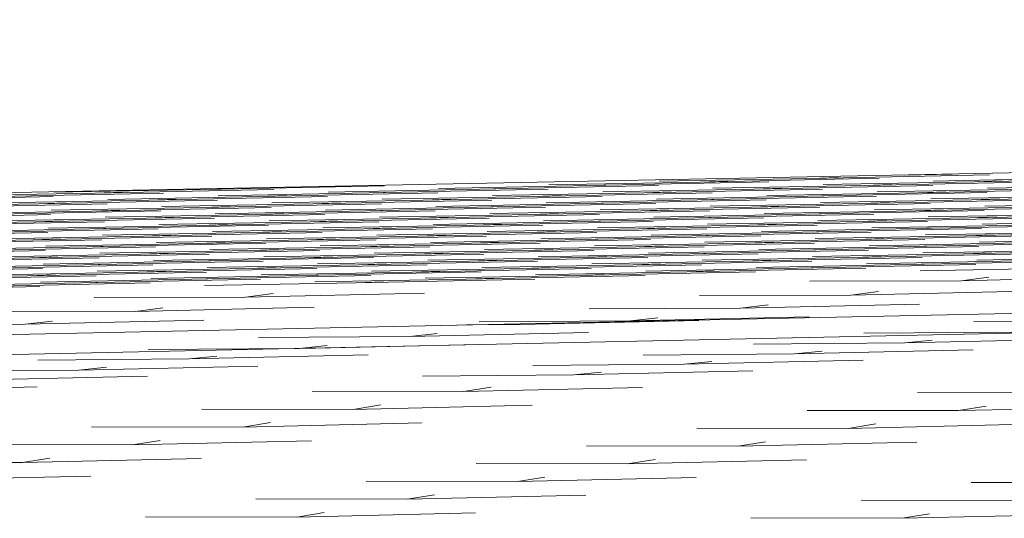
# Model space of a CAD drawing. Header units: millimetres. Extents: x -76432 to -27350, y -300 to 6935.
# Tile 61 of 75: x -31283 to -30840, y 18 to 242. Entities that reach past the tile are written whole.
import ezdxf

# ---------------------------------------------------------------- set-up
doc = ezdxf.new("R2010")
doc.units = ezdxf.units.MM
doc.header["$MEASUREMENT"] = 0
doc.layers.add('Nouveau_Terrain _ Original.Terrain', color=7, linetype='Continuous')

# ---------------------------------------------------------------- blocks, each defined once
blk = doc.blocks.new('Élément de coupe_31')
at = {"layer": 'Nouveau_Terrain _ Original.Terrain', "color": 7, "linetype": 'Continuous', "lineweight": 15}
for p, q in [((-27349.9, 242.02), (-33618.28, 118.16)), ((-27349.9, 183.09), (-33618.28, 51.45)), ((-33618.28, 41.72), (-27349.9, 175.38))]:
    blk.add_line(p, q, dxfattribs=at)
at = {"layer": 'Nouveau_Terrain _ Original.Terrain', "color": 114, "linetype": 'Continuous', "lineweight": 15, "true_color": 0x00ad56}
for p, q in [((-30976.79, 169.02), (-31044.82, 167.78)), ((-30976.79, 169.02), (-31044.82, 167.78)), ((-31026.37, 167.39), (-30945.95, 169.04)), ((-31026.37, 167.39), (-30945.95, 169.04)), ((-30927.2, 170.66), (-30995.23, 169.42)), ((-30927.2, 170.66), (-30995.23, 169.42)), ((-30976.79, 169.02), (-30896.36, 170.68)), ((-30976.79, 169.02), (-30896.36, 170.68)), ((-30976.79, 169.02), (-30964.39, 169.43)), ((-30976.79, 169.02), (-30964.39, 169.43)), ((-30927.2, 170.66), (-30846.77, 172.31)), ((-30927.2, 170.66), (-30846.77, 172.31)), ((-30927.2, 170.66), (-30914.8, 171.07)), ((-30927.2, 170.66), (-30914.8, 171.07)), ((-30853.42, 169.08), (-30921.45, 167.83)), ((-30853.42, 169.08), (-30921.45, 167.83)), ((-30903.01, 167.44), (-30822.58, 169.09)), ((-30903.01, 167.44), (-30822.58, 169.09)), ((-30877.61, 172.3), (-30884.74, 172.17)), ((-30877.61, 172.3), (-30884.74, 172.17)), ((-30877.61, 172.3), (-30863.57, 172.59)), ((-30877.61, 172.3), (-30863.57, 172.59)), ((-30877.61, 172.3), (-30876.8, 172.33)), ((-30877.61, 172.3), (-30876.8, 172.33)), ((-30803.84, 170.71), (-30871.87, 169.47)), ((-30803.84, 170.71), (-30871.87, 169.47)), ((-30853.42, 169.08), (-30773, 170.73)), ((-30853.42, 169.08), (-30773, 170.73)), ((-30853.42, 169.08), (-30841.03, 169.49)), ((-30853.42, 169.08), (-30841.03, 169.49)), ((-31248.9, 164.06), (-31316.93, 162.82)), ((-31248.9, 164.06), (-31316.93, 162.82)), ((-31298.49, 162.42), (-31218.06, 164.07)), ((-31298.49, 162.42), (-31218.06, 164.07)), ((-31199.32, 165.7), (-31267.35, 164.46)), ((-31199.32, 165.7), (-31267.35, 164.46)), ((-31248.9, 164.06), (-31168.48, 165.71)), ((-31248.9, 164.06), (-31168.48, 165.71)), ((-31248.9, 164.06), (-31236.51, 164.47)), ((-31248.9, 164.06), (-31236.51, 164.47)), ((-31199.32, 165.7), (-31118.89, 167.35)), ((-31199.32, 165.7), (-31118.89, 167.35)), ((-31199.32, 165.7), (-31186.92, 166.11)), ((-31199.32, 165.7), (-31186.92, 166.11)), ((-31125.54, 164.11), (-31193.57, 162.87)), ((-31125.54, 164.11), (-31193.57, 162.87)), ((-31175.13, 162.47), (-31094.7, 164.12)), ((-31175.13, 162.47), (-31094.7, 164.12)), ((-31075.96, 165.75), (-31143.99, 164.51)), ((-31075.96, 165.75), (-31143.99, 164.51)), ((-31125.54, 164.11), (-31045.12, 165.76)), ((-31125.54, 164.11), (-31045.12, 165.76)), ((-31125.54, 164.11), (-31113.15, 164.52)), ((-31125.54, 164.11), (-31113.15, 164.52)), ((-31026.37, 167.39), (-31094.4, 166.15)), ((-31026.37, 167.39), (-31094.4, 166.15)), ((-31075.96, 165.75), (-30995.53, 167.4)), ((-31075.96, 165.75), (-30995.53, 167.4)), ((-31075.96, 165.75), (-31063.56, 166.16)), ((-31075.96, 165.75), (-31063.56, 166.16)), ((-31002.18, 164.16), (-31070.21, 162.92)), ((-31002.18, 164.16), (-31070.21, 162.92)), ((-31051.77, 162.52), (-30971.34, 164.18)), ((-31051.77, 162.52), (-30971.34, 164.18)), ((-31026.37, 167.39), (-31013.97, 167.8)), ((-31026.37, 167.39), (-31013.97, 167.8)), ((-30952.6, 165.8), (-31020.62, 164.56)), ((-30952.6, 165.8), (-31020.62, 164.56)), ((-31002.18, 164.16), (-30921.75, 165.81)), ((-31002.18, 164.16), (-30921.75, 165.81)), ((-31002.18, 164.16), (-30989.78, 164.57)), ((-31002.18, 164.16), (-30989.78, 164.57)), ((-30903.01, 167.44), (-30971.04, 166.2)), ((-30903.01, 167.44), (-30971.04, 166.2)), ((-30952.6, 165.8), (-30872.17, 167.45)), ((-30952.6, 165.8), (-30872.17, 167.45)), ((-30952.6, 165.8), (-30940.2, 166.21)), ((-30952.6, 165.8), (-30940.2, 166.21)), ((-30878.82, 164.21), (-30946.85, 162.97)), ((-30878.82, 164.21), (-30946.85, 162.97)), ((-30928.4, 162.58), (-30847.98, 164.23)), ((-30928.4, 162.58), (-30847.98, 164.23)), ((-30903.01, 167.44), (-30890.61, 167.85)), ((-30903.01, 167.44), (-30890.61, 167.85)), ((-30829.23, 165.85), (-30897.26, 164.61)), ((-30829.23, 165.85), (-30897.26, 164.61)), ((-30878.82, 164.21), (-30798.39, 165.87)), ((-30878.82, 164.21), (-30798.39, 165.87)), ((-30878.82, 164.21), (-30866.42, 164.62)), ((-30878.82, 164.21), (-30866.42, 164.62)), ((-30779.65, 167.49), (-30847.68, 166.25)), ((-30779.65, 167.49), (-30847.68, 166.25)), ((-31348.07, 160.78), (-31267.65, 162.43)), ((-31348.07, 160.78), (-31267.65, 162.43)), ((-31224.71, 160.83), (-31292.74, 159.59)), ((-31224.71, 160.83), (-31292.74, 159.59)), ((-31274.3, 159.2), (-31193.87, 160.85)), ((-31274.3, 159.2), (-31193.87, 160.85)), ((-31274.3, 159.2), (-31261.9, 159.61)), ((-31274.3, 159.2), (-31261.9, 159.61)), ((-31175.13, 162.47), (-31243.16, 161.23)), ((-31175.13, 162.47), (-31243.16, 161.23)), ((-31224.71, 160.83), (-31144.29, 162.49)), ((-31224.71, 160.83), (-31144.29, 162.49)), ((-31224.71, 160.83), (-31212.32, 161.24)), ((-31224.71, 160.83), (-31212.32, 161.24)), ((-31175.13, 162.47), (-31162.73, 162.88)), ((-31175.13, 162.47), (-31162.73, 162.88)), ((-31101.35, 160.89), (-31169.38, 159.65)), ((-31101.35, 160.89), (-31169.38, 159.65)), ((-31150.94, 159.25), (-31070.51, 160.9)), ((-31150.94, 159.25), (-31070.51, 160.9)), ((-31150.94, 159.25), (-31138.54, 159.66)), ((-31150.94, 159.25), (-31138.54, 159.66)), ((-31051.77, 162.52), (-31119.8, 161.28)), ((-31051.77, 162.52), (-31119.8, 161.28)), ((-31101.35, 160.89), (-31020.93, 162.54)), ((-31101.35, 160.89), (-31020.93, 162.54)), ((-31101.35, 160.89), (-31088.96, 161.3)), ((-31101.35, 160.89), (-31088.96, 161.3)), ((-31051.77, 162.52), (-31039.37, 162.93)), ((-31051.77, 162.52), (-31039.37, 162.93)), ((-30977.99, 160.94), (-31046.02, 159.7)), ((-30977.99, 160.94), (-31046.02, 159.7)), ((-31027.58, 159.3), (-30947.15, 160.95)), ((-31027.58, 159.3), (-30947.15, 160.95)), ((-31027.58, 159.3), (-31015.18, 159.71)), ((-31027.58, 159.3), (-31015.18, 159.71)), ((-30928.4, 162.58), (-30996.43, 161.34)), ((-30928.4, 162.58), (-30996.43, 161.34)), ((-30977.99, 160.94), (-30897.56, 162.59)), ((-30977.99, 160.94), (-30897.56, 162.59)), ((-30977.99, 160.94), (-30965.59, 161.35)), ((-30977.99, 160.94), (-30965.59, 161.35)), ((-30953.8, 157.71), (-30873.37, 159.37)), ((-30953.8, 157.71), (-30873.37, 159.37)), ((-30928.4, 162.58), (-30916.01, 162.99)), ((-30928.4, 162.58), (-30916.01, 162.99)), ((-30854.63, 160.99), (-30922.66, 159.75)), ((-30854.63, 160.99), (-30922.66, 159.75)), ((-30904.21, 159.35), (-30823.79, 161)), ((-30904.21, 159.35), (-30823.79, 161)), ((-30904.21, 159.35), (-30891.82, 159.76)), ((-30904.21, 159.35), (-30891.82, 159.76)), ((-30805.04, 162.63), (-30873.07, 161.39)), ((-30805.04, 162.63), (-30873.07, 161.39)), ((-30854.63, 160.99), (-30774.2, 162.64)), ((-30854.63, 160.99), (-30774.2, 162.64)), ((-30854.63, 160.99), (-30842.23, 161.4)), ((-30854.63, 160.99), (-30842.23, 161.4)), ((-30780.85, 159.4), (-30848.88, 158.16)), ((-30780.85, 159.4), (-30848.88, 158.16)), ((-31274.3, 159.2), (-31342.33, 157.96)), ((-31274.3, 159.2), (-31342.33, 157.96)), ((-31323.88, 157.56), (-31243.46, 159.21)), ((-31323.88, 157.56), (-31243.46, 159.21)), ((-31250.11, 155.97), (-31318.14, 154.73)), ((-31250.11, 155.97), (-31318.14, 154.73)), ((-31299.69, 154.34), (-31219.27, 155.99)), ((-31299.69, 154.34), (-31219.27, 155.99)), ((-31200.52, 157.61), (-31268.55, 156.37)), ((-31200.52, 157.61), (-31268.55, 156.37)), ((-31250.11, 155.97), (-31169.68, 157.62)), ((-31250.11, 155.97), (-31169.68, 157.62)), ((-31250.11, 155.97), (-31237.71, 156.38)), ((-31250.11, 155.97), (-31237.71, 156.38)), ((-31150.94, 159.25), (-31218.97, 158.01)), ((-31150.94, 159.25), (-31218.97, 158.01)), ((-31200.52, 157.61), (-31120.1, 159.26)), ((-31200.52, 157.61), (-31120.1, 159.26)), ((-31200.52, 157.61), (-31188.13, 158.02)), ((-31200.52, 157.61), (-31188.13, 158.02)), ((-31126.75, 156.03), (-31194.78, 154.78)), ((-31126.75, 156.03), (-31194.78, 154.78)), ((-31176.33, 154.39), (-31095.91, 156.04)), ((-31176.33, 154.39), (-31095.91, 156.04)), ((-31077.16, 157.66), (-31145.19, 156.42)), ((-31077.16, 157.66), (-31145.19, 156.42)), ((-31126.75, 156.03), (-31046.32, 157.68)), ((-31126.75, 156.03), (-31046.32, 157.68)), ((-31126.75, 156.03), (-31114.35, 156.43)), ((-31126.75, 156.03), (-31114.35, 156.43)), ((-31027.58, 159.3), (-31095.61, 158.06)), ((-31027.58, 159.3), (-31095.61, 158.06)), ((-31077.16, 157.66), (-30996.74, 159.31)), ((-31077.16, 157.66), (-30996.74, 159.31)), ((-31077.16, 157.66), (-31064.76, 158.07)), ((-31077.16, 157.66), (-31064.76, 158.07)), ((-31003.38, 156.08), (-31071.41, 154.84)), ((-31003.38, 156.08), (-31071.41, 154.84)), ((-31052.97, 154.44), (-30972.54, 156.09)), ((-31052.97, 154.44), (-30972.54, 156.09)), ((-30953.8, 157.71), (-31021.83, 156.47)), ((-30953.8, 157.71), (-31021.83, 156.47)), ((-31003.38, 156.08), (-30922.96, 157.73)), ((-31003.38, 156.08), (-30922.96, 157.73)), ((-31003.38, 156.08), (-30990.99, 156.49)), ((-31003.38, 156.08), (-30990.99, 156.49)), ((-30904.21, 159.35), (-30972.24, 158.11)), ((-30904.21, 159.35), (-30972.24, 158.11)), ((-30953.8, 157.71), (-30941.4, 158.12)), ((-30953.8, 157.71), (-30941.4, 158.12)), ((-30880.02, 156.13), (-30948.05, 154.89)), ((-30880.02, 156.13), (-30948.05, 154.89)), ((-30929.61, 154.49), (-30849.18, 156.14)), ((-30929.61, 154.49), (-30849.18, 156.14)), ((-30830.44, 157.77), (-30898.47, 156.53)), ((-30830.44, 157.77), (-30898.47, 156.53)), ((-30880.02, 156.13), (-30799.6, 157.78)), ((-30880.02, 156.13), (-30799.6, 157.78)), ((-30880.02, 156.13), (-30867.63, 156.54)), ((-30880.02, 156.13), (-30867.63, 156.54)), ((-31349.28, 152.7), (-31268.85, 154.35)), ((-31349.28, 152.7), (-31268.85, 154.35)), ((-31275.5, 151.11), (-31343.53, 149.87)), ((-31275.5, 151.11), (-31343.53, 149.87)), ((-31325.09, 149.47), (-31244.66, 151.12)), ((-31325.09, 149.47), (-31244.66, 151.12)), ((-31225.92, 152.75), (-31293.95, 151.51)), ((-31225.92, 152.75), (-31293.95, 151.51)), ((-31275.5, 151.11), (-31195.08, 152.76)), ((-31275.5, 151.11), (-31195.08, 152.76)), ((-31275.5, 151.11), (-31263.11, 151.52)), ((-31275.5, 151.11), (-31263.11, 151.52)), ((-31176.33, 154.39), (-31244.36, 153.15)), ((-31176.33, 154.39), (-31244.36, 153.15)), ((-31225.92, 152.75), (-31145.49, 154.4)), ((-31225.92, 152.75), (-31145.49, 154.4)), ((-31225.92, 152.75), (-31213.52, 153.16)), ((-31225.92, 152.75), (-31213.52, 153.16)), ((-31152.14, 151.16), (-31220.17, 149.92)), ((-31152.14, 151.16), (-31220.17, 149.92)), ((-31201.73, 149.53), (-31121.3, 151.18)), ((-31201.73, 149.53), (-31121.3, 151.18)), ((-31176.33, 154.39), (-31163.94, 154.8)), ((-31176.33, 154.39), (-31163.94, 154.8)), ((-31102.56, 152.8), (-31170.59, 151.56)), ((-31102.56, 152.8), (-31170.59, 151.56)), ((-31152.14, 151.16), (-31071.72, 152.81)), ((-31152.14, 151.16), (-31071.72, 152.81)), ((-31152.14, 151.16), (-31139.74, 151.57)), ((-31152.14, 151.16), (-31139.74, 151.57)), ((-31052.97, 154.44), (-31121, 153.2)), ((-31052.97, 154.44), (-31121, 153.2)), ((-31102.56, 152.8), (-31022.13, 154.45)), ((-31102.56, 152.8), (-31022.13, 154.45)), ((-31102.56, 152.8), (-31090.16, 153.21)), ((-31102.56, 152.8), (-31090.16, 153.21)), ((-31028.78, 151.22), (-31096.81, 149.97)), ((-31028.78, 151.22), (-31096.81, 149.97)), ((-31078.37, 149.58), (-30997.94, 151.23)), ((-31078.37, 149.58), (-30997.94, 151.23)), ((-31052.97, 154.44), (-31040.57, 154.85)), ((-31052.97, 154.44), (-31040.57, 154.85)), ((-30979.19, 152.85), (-31047.22, 151.61)), ((-30979.19, 152.85), (-31047.22, 151.61)), ((-31028.78, 151.22), (-30948.35, 152.87)), ((-31028.78, 151.22), (-30948.35, 152.87)), ((-31028.78, 151.22), (-31016.38, 151.62)), ((-31028.78, 151.22), (-31016.38, 151.62)), ((-30929.61, 154.49), (-30997.64, 153.25)), ((-30929.61, 154.49), (-30997.64, 153.25)), ((-30979.19, 152.85), (-30898.77, 154.5)), ((-30979.19, 152.85), (-30898.77, 154.5)), ((-30979.19, 152.85), (-30966.8, 153.26)), ((-30979.19, 152.85), (-30966.8, 153.26)), ((-30905.42, 151.27), (-30973.45, 150.03)), ((-30905.42, 151.27), (-30973.45, 150.03)), ((-30955, 149.63), (-30874.58, 151.28)), ((-30955, 149.63), (-30874.58, 151.28)), ((-30929.61, 154.49), (-30917.21, 154.9)), ((-30929.61, 154.49), (-30917.21, 154.9)), ((-30855.83, 152.9), (-30923.86, 151.66)), ((-30855.83, 152.9), (-30923.86, 151.66)), ((-30905.42, 151.27), (-30824.99, 152.92)), ((-30905.42, 151.27), (-30824.99, 152.92)), ((-30905.42, 151.27), (-30893.02, 151.68)), ((-30905.42, 151.27), (-30893.02, 151.68)), ((-30806.25, 154.54), (-30874.28, 153.3)), ((-30806.25, 154.54), (-30874.28, 153.3)), ((-30855.83, 152.9), (-30775.41, 154.56)), ((-30855.83, 152.9), (-30775.41, 154.56)), ((-30855.83, 152.9), (-30843.44, 153.31)), ((-30855.83, 152.9), (-30843.44, 153.31)), ((-30782.06, 151.32), (-30850.09, 150.08)), ((-30782.06, 151.32), (-30850.09, 150.08)), ((-31350.48, 144.61), (-31270.06, 146.26)), ((-31350.48, 144.61), (-31270.06, 146.26)), ((-31251.31, 147.89), (-31319.34, 146.65)), ((-31251.31, 147.89), (-31319.34, 146.65)), ((-31300.9, 146.25), (-31220.47, 147.9)), ((-31300.9, 146.25), (-31220.47, 147.9)), ((-31201.73, 149.53), (-31269.76, 148.28)), ((-31201.73, 149.53), (-31269.76, 148.28)), ((-31251.31, 147.89), (-31170.89, 149.54)), ((-31251.31, 147.89), (-31170.89, 149.54)), ((-31251.31, 147.89), (-31238.92, 148.3)), ((-31251.31, 147.89), (-31238.92, 148.3)), ((-31177.54, 146.3), (-31245.57, 145.06)), ((-31177.54, 146.3), (-31245.57, 145.06)), ((-31227.12, 144.66), (-31146.7, 146.31)), ((-31227.12, 144.66), (-31146.7, 146.31)), ((-31201.73, 149.53), (-31189.33, 149.93)), ((-31201.73, 149.53), (-31189.33, 149.93)), ((-31127.95, 147.94), (-31195.98, 146.7)), ((-31127.95, 147.94), (-31195.98, 146.7)), ((-31177.54, 146.3), (-31097.11, 147.95)), ((-31177.54, 146.3), (-31097.11, 147.95)), ((-31177.54, 146.3), (-31165.14, 146.71)), ((-31177.54, 146.3), (-31165.14, 146.71)), ((-31078.37, 149.58), (-31146.39, 148.34)), ((-31078.37, 149.58), (-31146.39, 148.34)), ((-31127.95, 147.94), (-31047.52, 149.59)), ((-31127.95, 147.94), (-31047.52, 149.59)), ((-31127.95, 147.94), (-31115.55, 148.35)), ((-31127.95, 147.94), (-31115.55, 148.35)), ((-31054.17, 146.35), (-31122.2, 145.11)), ((-31054.17, 146.35), (-31122.2, 145.11)), ((-31103.76, 144.72), (-31023.33, 146.37)), ((-31103.76, 144.72), (-31023.33, 146.37)), ((-31078.37, 149.58), (-31065.97, 149.99)), ((-31078.37, 149.58), (-31065.97, 149.99)), ((-31004.59, 147.99), (-31072.62, 146.75)), ((-31004.59, 147.99), (-31072.62, 146.75)), ((-31054.17, 146.35), (-30973.75, 148)), ((-31054.17, 146.35), (-30973.75, 148)), ((-31054.17, 146.35), (-31041.78, 146.76)), ((-31054.17, 146.35), (-31041.78, 146.76)), ((-30955, 149.63), (-31023.03, 148.39)), ((-30955, 149.63), (-31023.03, 148.39)), ((-31004.59, 147.99), (-30924.16, 149.64)), ((-31004.59, 147.99), (-30924.16, 149.64)), ((-31004.59, 147.99), (-30992.19, 148.4)), ((-31004.59, 147.99), (-30992.19, 148.4)), ((-30930.81, 146.41), (-30998.84, 145.16)), ((-30930.81, 146.41), (-30998.84, 145.16)), ((-30980.4, 144.77), (-30899.97, 146.42)), ((-30980.4, 144.77), (-30899.97, 146.42)), ((-30955, 149.63), (-30942.61, 150.04)), ((-30955, 149.63), (-30942.61, 150.04)), ((-30881.23, 148.04), (-30949.26, 146.8)), ((-30881.23, 148.04), (-30949.26, 146.8)), ((-30930.81, 146.41), (-30850.39, 148.06)), ((-30930.81, 146.41), (-30850.39, 148.06)), ((-30930.81, 146.41), (-30918.42, 146.81)), ((-30930.81, 146.41), (-30918.42, 146.81)), ((-30831.64, 149.68), (-30899.67, 148.44)), ((-30831.64, 149.68), (-30899.67, 148.44)), ((-30881.23, 148.04), (-30800.8, 149.69)), ((-30881.23, 148.04), (-30800.8, 149.69)), ((-30881.23, 148.04), (-30868.83, 148.45)), ((-30881.23, 148.04), (-30868.83, 148.45)), ((-30807.45, 146.46), (-30875.48, 145.22)), ((-30807.45, 146.46), (-30875.48, 145.22)), ((-30857.04, 144.82), (-30776.61, 146.47)), ((-30857.04, 144.82), (-30776.61, 146.47)), ((-31276.71, 143.03), (-31344.74, 141.78)), ((-31276.71, 143.03), (-31344.74, 141.78)), ((-31326.29, 141.39), (-31245.87, 143.04)), ((-31326.29, 141.39), (-31245.87, 143.04)), ((-31227.12, 144.66), (-31295.15, 143.42)), ((-31227.12, 144.66), (-31295.15, 143.42)), ((-31276.71, 143.03), (-31196.28, 144.68)), ((-31276.71, 143.03), (-31196.28, 144.68)), ((-31276.71, 143.03), (-31264.31, 143.44)), ((-31276.71, 143.03), (-31264.31, 143.44)), ((-31227.12, 144.66), (-31214.73, 145.07)), ((-31227.12, 144.66), (-31214.73, 145.07)), ((-31153.35, 143.08), (-31221.37, 141.84)), ((-31153.35, 143.08), (-31221.37, 141.84)), ((-31202.93, 141.44), (-31122.51, 143.09)), ((-31202.93, 141.44), (-31122.51, 143.09)), ((-31202.93, 141.44), (-31190.53, 141.85)), ((-31202.93, 141.44), (-31190.53, 141.85)), ((-31103.76, 144.72), (-31171.79, 143.47)), ((-31103.76, 144.72), (-31171.79, 143.47)), ((-31153.35, 143.08), (-31072.92, 144.73)), ((-31153.35, 143.08), (-31072.92, 144.73)), ((-31153.35, 143.08), (-31140.95, 143.49)), ((-31153.35, 143.08), (-31140.95, 143.49)), ((-31103.76, 144.72), (-31091.36, 145.12)), ((-31103.76, 144.72), (-31091.36, 145.12)), ((-31029.98, 143.13), (-31098.01, 141.89)), ((-31029.98, 143.13), (-31098.01, 141.89)), ((-31079.57, 141.49), (-30999.14, 143.14)), ((-31079.57, 141.49), (-30999.14, 143.14)), ((-31079.57, 141.49), (-31067.17, 141.9)), ((-31079.57, 141.49), (-31067.17, 141.9)), ((-30980.4, 144.77), (-31048.43, 143.53)), ((-30980.4, 144.77), (-31048.43, 143.53)), ((-31029.98, 143.13), (-30949.56, 144.78)), ((-31029.98, 143.13), (-30949.56, 144.78)), ((-31029.98, 143.13), (-31017.59, 143.54)), ((-31029.98, 143.13), (-31017.59, 143.54)), ((-30980.4, 144.77), (-30968, 145.18)), ((-30980.4, 144.77), (-30968, 145.18)), ((-30906.62, 143.18), (-30974.65, 141.94)), ((-30906.62, 143.18), (-30974.65, 141.94)), ((-30956.21, 141.54), (-30875.78, 143.19)), ((-30956.21, 141.54), (-30875.78, 143.19)), ((-30956.21, 141.54), (-30943.81, 141.95)), ((-30956.21, 141.54), (-30943.81, 141.95)), ((-30857.04, 144.82), (-30925.07, 143.58)), ((-30857.04, 144.82), (-30925.07, 143.58)), ((-30906.62, 143.18), (-30826.2, 144.83)), ((-30906.62, 143.18), (-30826.2, 144.83)), ((-30906.62, 143.18), (-30894.23, 143.59)), ((-30906.62, 143.18), (-30894.23, 143.59)), ((-30857.04, 144.82), (-30844.64, 145.23)), ((-30857.04, 144.82), (-30844.64, 145.23)), ((-30783.26, 143.23), (-30851.29, 141.99)), ((-30783.26, 143.23), (-30851.29, 141.99)), ((-31351.69, 136.53), (-31271.26, 138.18)), ((-31351.69, 136.53), (-31271.26, 138.18)), ((-31252.52, 139.8), (-31320.55, 138.56)), ((-31252.52, 139.8), (-31320.55, 138.56)), ((-31302.1, 138.16), (-31221.68, 139.81)), ((-31302.1, 138.16), (-31221.68, 139.81)), ((-31202.93, 141.44), (-31270.96, 140.2)), ((-31202.93, 141.44), (-31270.96, 140.2)), ((-31252.52, 139.8), (-31172.09, 141.45)), ((-31252.52, 139.8), (-31172.09, 141.45)), ((-31252.52, 139.8), (-31240.12, 140.21)), ((-31252.52, 139.8), (-31240.12, 140.21)), ((-31178.74, 138.22), (-31246.77, 136.97)), ((-31178.74, 138.22), (-31246.77, 136.97)), ((-31228.33, 136.58), (-31147.9, 138.23)), ((-31228.33, 136.58), (-31147.9, 138.23)), ((-31129.15, 139.85), (-31197.18, 138.61)), ((-31129.15, 139.85), (-31197.18, 138.61)), ((-31178.74, 138.22), (-31098.31, 139.87)), ((-31178.74, 138.22), (-31098.31, 139.87)), ((-31178.74, 138.22), (-31166.34, 138.63)), ((-31178.74, 138.22), (-31166.34, 138.63)), ((-31079.57, 141.49), (-31147.6, 140.25)), ((-31079.57, 141.49), (-31147.6, 140.25)), ((-31129.15, 139.85), (-31048.73, 141.5)), ((-31129.15, 139.85), (-31048.73, 141.5)), ((-31129.15, 139.85), (-31116.76, 140.26)), ((-31129.15, 139.85), (-31116.76, 140.26)), ((-31055.38, 138.27), (-31123.41, 137.03)), ((-31055.38, 138.27), (-31123.41, 137.03)), ((-31104.96, 136.63), (-31024.54, 138.28)), ((-31104.96, 136.63), (-31024.54, 138.28)), ((-31005.79, 139.91), (-31073.82, 138.66)), ((-31005.79, 139.91), (-31073.82, 138.66)), ((-31055.38, 138.27), (-30974.95, 139.92)), ((-31055.38, 138.27), (-30974.95, 139.92)), ((-31055.38, 138.27), (-31042.98, 138.68)), ((-31055.38, 138.27), (-31042.98, 138.68)), ((-30956.21, 141.54), (-31024.24, 140.3)), ((-30956.21, 141.54), (-31024.24, 140.3)), ((-31005.79, 139.91), (-30925.37, 141.56)), ((-31005.79, 139.91), (-30925.37, 141.56)), ((-31005.79, 139.91), (-30993.4, 140.32)), ((-31005.79, 139.91), (-30993.4, 140.32)), ((-30932.02, 138.32), (-31000.05, 137.08)), ((-30932.02, 138.32), (-31000.05, 137.08)), ((-30981.6, 136.68), (-30901.18, 138.33)), ((-30981.6, 136.68), (-30901.18, 138.33)), ((-30882.43, 139.96), (-30950.46, 138.72)), ((-30882.43, 139.96), (-30950.46, 138.72)), ((-30932.02, 138.32), (-30851.59, 139.97)), ((-30932.02, 138.32), (-30851.59, 139.97)), ((-30932.02, 138.32), (-30919.62, 138.73)), ((-30932.02, 138.32), (-30919.62, 138.73)), ((-30832.85, 141.6), (-30900.88, 140.35)), ((-30832.85, 141.6), (-30900.88, 140.35)), ((-30882.43, 139.96), (-30802.01, 141.61)), ((-30882.43, 139.96), (-30802.01, 141.61)), ((-30882.43, 139.96), (-30870.04, 140.37)), ((-30882.43, 139.96), (-30870.04, 140.37)), ((-30808.66, 138.37), (-30876.69, 137.13)), ((-30808.66, 138.37), (-30876.69, 137.13)), ((-30858.24, 136.73), (-30777.82, 138.38)), ((-30858.24, 136.73), (-30777.82, 138.38)), ((-31277.91, 134.94), (-31345.94, 133.7)), ((-31277.91, 134.94), (-31345.94, 133.7)), ((-31327.5, 133.3), (-31247.07, 134.95)), ((-31327.5, 133.3), (-31247.07, 134.95)), ((-31228.33, 136.58), (-31296.36, 135.34)), ((-31228.33, 136.58), (-31296.36, 135.34)), ((-31277.91, 134.94), (-31197.49, 136.59)), ((-31277.91, 134.94), (-31197.49, 136.59)), ((-31277.91, 134.94), (-31265.51, 135.35)), ((-31277.91, 134.94), (-31265.51, 135.35)), ((-31204.14, 133.35), (-31272.16, 132.11)), ((-31204.14, 133.35), (-31272.16, 132.11)), ((-31253.72, 131.72), (-31173.29, 133.37)), ((-31253.72, 131.72), (-31173.29, 133.37)), ((-31228.33, 136.58), (-31215.93, 136.99)), ((-31228.33, 136.58), (-31215.93, 136.99)), ((-31154.55, 134.99), (-31222.58, 133.75)), ((-31154.55, 134.99), (-31222.58, 133.75)), ((-31204.14, 133.35), (-31123.71, 135)), ((-31204.14, 133.35), (-31123.71, 135)), ((-31204.14, 133.35), (-31191.74, 133.76)), ((-31204.14, 133.35), (-31191.74, 133.76)), ((-31104.96, 136.63), (-31172.99, 135.39)), ((-31104.96, 136.63), (-31172.99, 135.39)), ((-31154.55, 134.99), (-31074.12, 136.64)), ((-31154.55, 134.99), (-31074.12, 136.64)), ((-31154.55, 134.99), (-31142.15, 135.4)), ((-31154.55, 134.99), (-31142.15, 135.4)), ((-31080.77, 133.41), (-31148.8, 132.16)), ((-31080.77, 133.41), (-31148.8, 132.16)), ((-31130.36, 131.77), (-31049.93, 133.42)), ((-31130.36, 131.77), (-31049.93, 133.42)), ((-31104.96, 136.63), (-31092.57, 137.04)), ((-31104.96, 136.63), (-31092.57, 137.04)), ((-31031.19, 135.04), (-31099.22, 133.8)), ((-31031.19, 135.04), (-31099.22, 133.8)), ((-31080.77, 133.41), (-31000.35, 135.06)), ((-31080.77, 133.41), (-31000.35, 135.06)), ((-31080.77, 133.41), (-31068.38, 133.82)), ((-31080.77, 133.41), (-31068.38, 133.82)), ((-30981.6, 136.68), (-31049.63, 135.44)), ((-30981.6, 136.68), (-31049.63, 135.44)), ((-31031.19, 135.04), (-30950.76, 136.69)), ((-31031.19, 135.04), (-30950.76, 136.69)), ((-31031.19, 135.04), (-31018.79, 135.45)), ((-31031.19, 135.04), (-31018.79, 135.45)), ((-30957.41, 133.46), (-31025.44, 132.22)), ((-30957.41, 133.46), (-31025.44, 132.22)), ((-31007, 131.82), (-30926.57, 133.47)), ((-31007, 131.82), (-30926.57, 133.47)), ((-30981.6, 136.68), (-30969.21, 137.09)), ((-30981.6, 136.68), (-30969.21, 137.09)), ((-30907.83, 135.1), (-30975.86, 133.85)), ((-30907.83, 135.1), (-30975.86, 133.85)), ((-30957.41, 133.46), (-30876.99, 135.11)), ((-30957.41, 133.46), (-30876.99, 135.11)), ((-30957.41, 133.46), (-30945.02, 133.87)), ((-30957.41, 133.46), (-30945.02, 133.87)), ((-30858.24, 136.73), (-30926.27, 135.49)), ((-30858.24, 136.73), (-30926.27, 135.49)), ((-30907.83, 135.1), (-30827.4, 136.75)), ((-30907.83, 135.1), (-30827.4, 136.75)), ((-30907.83, 135.1), (-30895.43, 135.51)), ((-30907.83, 135.1), (-30895.43, 135.51)), ((-30834.05, 133.51), (-30902.08, 132.27)), ((-30834.05, 133.51), (-30902.08, 132.27)), ((-30883.64, 131.87), (-30803.21, 133.52)), ((-30883.64, 131.87), (-30803.21, 133.52)), ((-30858.24, 136.73), (-30845.84, 137.14)), ((-30858.24, 136.73), (-30845.84, 137.14)), ((-30784.46, 135.15), (-30852.49, 133.91)), ((-30784.46, 135.15), (-30852.49, 133.91)), ((-31352.89, 128.44), (-31272.47, 130.09)), ((-31352.89, 128.44), (-31272.47, 130.09)), ((-31253.72, 131.72), (-31321.75, 130.47)), ((-31253.72, 131.72), (-31321.75, 130.47)), ((-31303.31, 130.08), (-31222.88, 131.73)), ((-31303.31, 130.08), (-31222.88, 131.73)), ((-31229.53, 128.49), (-31297.56, 127.25)), ((-31229.53, 128.49), (-31297.56, 127.25)), ((-31279.12, 126.85), (-31198.69, 128.51)), ((-31279.12, 126.85), (-31198.69, 128.51)), ((-31253.72, 131.72), (-31241.32, 132.13)), ((-31253.72, 131.72), (-31241.32, 132.13)), ((-31179.94, 130.13), (-31247.97, 128.89)), ((-31179.94, 130.13), (-31247.97, 128.89)), ((-31229.53, 128.49), (-31149.1, 130.14)), ((-31229.53, 128.49), (-31149.1, 130.14)), ((-31229.53, 128.49), (-31217.13, 128.9)), ((-31229.53, 128.49), (-31217.13, 128.9)), ((-31130.36, 131.77), (-31198.39, 130.53)), ((-31130.36, 131.77), (-31198.39, 130.53)), ((-31179.94, 130.13), (-31099.52, 131.78)), ((-31179.94, 130.13), (-31099.52, 131.78)), ((-31179.94, 130.13), (-31167.55, 130.54)), ((-31179.94, 130.13), (-31167.55, 130.54)), ((-31106.17, 128.54), (-31174.2, 127.3)), ((-31106.17, 128.54), (-31174.2, 127.3)), ((-31155.75, 126.91), (-31075.33, 128.56)), ((-31155.75, 126.91), (-31075.33, 128.56)), ((-31130.36, 131.77), (-31117.96, 132.18)), ((-31130.36, 131.77), (-31117.96, 132.18)), ((-31056.58, 130.18), (-31124.61, 128.94)), ((-31056.58, 130.18), (-31124.61, 128.94)), ((-31106.17, 128.54), (-31025.74, 130.2)), ((-31106.17, 128.54), (-31025.74, 130.2)), ((-31106.17, 128.54), (-31093.77, 128.95)), ((-31106.17, 128.54), (-31093.77, 128.95)), ((-31007, 131.82), (-31075.03, 130.58)), ((-31007, 131.82), (-31075.03, 130.58)), ((-31056.58, 130.18), (-30976.16, 131.83)), ((-31056.58, 130.18), (-30976.16, 131.83)), ((-31056.58, 130.18), (-31044.19, 130.59)), ((-31056.58, 130.18), (-31044.19, 130.59)), ((-30982.81, 128.6), (-31050.84, 127.35)), ((-30982.81, 128.6), (-31050.84, 127.35)), ((-31032.39, 126.96), (-30951.97, 128.61)), ((-31032.39, 126.96), (-30951.97, 128.61)), ((-31007, 131.82), (-30994.6, 132.23)), ((-31007, 131.82), (-30994.6, 132.23)), ((-30933.22, 130.23), (-31001.25, 128.99)), ((-30933.22, 130.23), (-31001.25, 128.99)), ((-30982.81, 128.6), (-30902.38, 130.25)), ((-30982.81, 128.6), (-30902.38, 130.25)), ((-30982.81, 128.6), (-30970.41, 129.01)), ((-30982.81, 128.6), (-30970.41, 129.01)), ((-30883.64, 131.87), (-30951.67, 130.63)), ((-30883.64, 131.87), (-30951.67, 130.63)), ((-30933.22, 130.23), (-30852.8, 131.88)), ((-30933.22, 130.23), (-30852.8, 131.88)), ((-30933.22, 130.23), (-30920.82, 130.64)), ((-30933.22, 130.23), (-30920.82, 130.64)), ((-30883.64, 131.87), (-30871.24, 132.28)), ((-30883.64, 131.87), (-30871.24, 132.28)), ((-30809.86, 130.29), (-30877.89, 129.04)), ((-30809.86, 130.29), (-30877.89, 129.04)), ((-31279.12, 126.85), (-31347.14, 125.61)), ((-31279.12, 126.85), (-31347.14, 125.61)), ((-31328.7, 125.22), (-31248.28, 126.87)), ((-31328.7, 125.22), (-31248.28, 126.87)), ((-31279.12, 126.85), (-31266.72, 127.26)), ((-31279.12, 126.85), (-31266.72, 127.26)), ((-31205.34, 125.27), (-31273.37, 124.03)), ((-31205.34, 125.27), (-31273.37, 124.03)), ((-31254.92, 123.63), (-31174.5, 125.28)), ((-31254.92, 123.63), (-31174.5, 125.28)), ((-31254.92, 123.63), (-31242.53, 124.04)), ((-31254.92, 123.63), (-31242.53, 124.04)), ((-31155.75, 126.91), (-31223.78, 125.66)), ((-31155.75, 126.91), (-31223.78, 125.66)), ((-31205.34, 125.27), (-31124.91, 126.92)), ((-31205.34, 125.27), (-31124.91, 126.92)), ((-31205.34, 125.27), (-31192.94, 125.68)), ((-31205.34, 125.27), (-31192.94, 125.68)), ((-31155.75, 126.91), (-31143.36, 127.32)), ((-31155.75, 126.91), (-31143.36, 127.32)), ((-31081.98, 125.32), (-31150.01, 124.08)), ((-31081.98, 125.32), (-31150.01, 124.08)), ((-31131.56, 123.68), (-31051.14, 125.33)), ((-31131.56, 123.68), (-31051.14, 125.33)), ((-31131.56, 123.68), (-31119.17, 124.09)), ((-31131.56, 123.68), (-31119.17, 124.09)), ((-31032.39, 126.96), (-31100.42, 125.72)), ((-31032.39, 126.96), (-31100.42, 125.72)), ((-31081.98, 125.32), (-31001.55, 126.97)), ((-31081.98, 125.32), (-31001.55, 126.97)), ((-31081.98, 125.32), (-31069.58, 125.73)), ((-31081.98, 125.32), (-31069.58, 125.73)), ((-31032.39, 126.96), (-31020, 127.37)), ((-31032.39, 126.96), (-31020, 127.37)), ((-30859.45, 124.61), (-30927.47, 124.38)), ((-30859.45, 124.61), (-30927.47, 124.38)), ((-30859.45, 124.61), (-30779.02, 126.44)), ((-30859.45, 124.61), (-30779.02, 126.44)), ((-30859.45, 124.61), (-30847.05, 126.21)), ((-30859.45, 124.61), (-30847.05, 126.21)), ((-31354.1, 120.35), (-31273.67, 122.01)), ((-31354.1, 120.35), (-31273.67, 122.01)), ((-31254.92, 123.63), (-31322.95, 122.39)), ((-31254.92, 123.63), (-31322.95, 122.39)), ((-31304.51, 121.99), (-31224.08, 123.64)), ((-31304.51, 121.99), (-31224.08, 123.64)), ((-31131.56, 123.68), (-31199.59, 122.44)), ((-31131.56, 123.68), (-31199.59, 122.44)), ((-30909.03, 118.18), (-30828.6, 120.02)), ((-30909.03, 118.18), (-30828.6, 120.02)), ((-30909.03, 118.18), (-30896.63, 119.79)), ((-30909.03, 118.18), (-30896.63, 119.79)), ((-31181.15, 117.27), (-31249.18, 117.04)), ((-31181.15, 117.27), (-31249.18, 117.04)), ((-31181.15, 117.27), (-31100.72, 119.1)), ((-31181.15, 117.27), (-31100.72, 119.1)), ((-31181.15, 117.27), (-31168.75, 118.87)), ((-31181.15, 117.27), (-31168.75, 118.87)), ((-30909.03, 118.18), (-30977.06, 117.95)), ((-30909.03, 118.18), (-30977.06, 117.95)), ((-31230.73, 110.84), (-31298.76, 110.61)), ((-31230.73, 110.84), (-31298.76, 110.61)), ((-31230.73, 110.84), (-31150.31, 112.68)), ((-31230.73, 110.84), (-31150.31, 112.68)), ((-31230.73, 110.84), (-31218.34, 112.45)), ((-31230.73, 110.84), (-31218.34, 112.45)), ((-30958.62, 112.31), (-31026.65, 111.94)), ((-30958.62, 112.31), (-31026.65, 111.94)), ((-30958.62, 112.31), (-30878.19, 114.13)), ((-30958.62, 112.31), (-30878.19, 114.13)), ((-30958.62, 112.31), (-30946.22, 113.76)), ((-30958.62, 112.31), (-30946.22, 113.76)), ((-31280.32, 105.06), (-31199.89, 106.87)), ((-31280.32, 105.06), (-31199.89, 106.87)), ((-31280.32, 105.06), (-31267.92, 106.5)), ((-31280.32, 105.06), (-31267.92, 106.5)), ((-31008.2, 106.53), (-31076.23, 106.17)), ((-31008.2, 106.53), (-31076.23, 106.17)), ((-31057.79, 104.89), (-30977.36, 106.7)), ((-31057.79, 104.89), (-30977.36, 106.7)), ((-31008.2, 106.53), (-30927.78, 108.35)), ((-31008.2, 106.53), (-30927.78, 108.35)), ((-31008.2, 106.53), (-30995.81, 107.98)), ((-31008.2, 106.53), (-30995.81, 107.98)), ((-30785.67, 106.81), (-30853.7, 106.33)), ((-30785.67, 106.81), (-30853.7, 106.33)), ((-31280.32, 105.06), (-31348.35, 104.69)), ((-31280.32, 105.06), (-31348.35, 104.69)), ((-31057.79, 104.89), (-31081.81, 104.72)), ((-31057.79, 104.89), (-31081.81, 104.72)), ((-31057.79, 104.89), (-31053.93, 105.3)), ((-31057.79, 104.89), (-31053.93, 105.3)), ((-31107.37, 99.54), (-31175.4, 99.06)), ((-31107.37, 99.54), (-31175.4, 99.06)), ((-31107.37, 99.54), (-31026.95, 101.36)), ((-31107.37, 99.54), (-31026.95, 101.36)), ((-31107.37, 99.54), (-31094.98, 100.88)), ((-31107.37, 99.54), (-31094.98, 100.88)), ((-30835.25, 101.47), (-30903.28, 100.99)), ((-30835.25, 101.47), (-30903.28, 100.99)), ((-30884.84, 96.69), (-30804.41, 98.5)), ((-30884.84, 96.69), (-30804.41, 98.5)), ((-30884.84, 96.69), (-30872.44, 97.94)), ((-30884.84, 96.69), (-30872.44, 97.94)), ((-31157.03, 94.2), (-31224.99, 93.72)), ((-31157.03, 94.2), (-31224.99, 93.72)), ((-31156.95, 94.2), (-31144.56, 95.54)), ((-31156.95, 94.2), (-31144.56, 95.54)), ((-31156.17, 94.22), (-31076.53, 96.02)), ((-31156.17, 94.22), (-31076.53, 96.02)), ((-30884.84, 96.69), (-30952.87, 96.13)), ((-30884.84, 96.69), (-30952.87, 96.13)), ((-30934.43, 91.7), (-30854, 93.51)), ((-30934.43, 91.7), (-30854, 93.51)), ((-31206.54, 89.45), (-31274.57, 88.89)), ((-31206.54, 89.45), (-31274.57, 88.89)), ((-31206.54, 89.45), (-31126.12, 91.26)), ((-31206.54, 89.45), (-31126.12, 91.26)), ((-31206.54, 89.45), (-31194.15, 90.7)), ((-31206.54, 89.45), (-31194.15, 90.7)), ((-30934.43, 91.7), (-31002.46, 91.14)), ((-30934.43, 91.7), (-31002.46, 91.14)), ((-30984.01, 87.07), (-30903.59, 88.88)), ((-30984.01, 87.07), (-30903.59, 88.88)), ((-30934.43, 91.7), (-30922.03, 92.95)), ((-30934.43, 91.7), (-30922.03, 92.95)), ((-31256.13, 84.46), (-31324.16, 83.9)), ((-31256.13, 84.46), (-31324.16, 83.9)), ((-31256.13, 84.46), (-31175.7, 86.27)), ((-31256.13, 84.46), (-31175.7, 86.27)), ((-31256.13, 84.46), (-31243.73, 85.71)), ((-31256.13, 84.46), (-31243.73, 85.71)), ((-30984.01, 87.07), (-31052.04, 86.46)), ((-30984.01, 87.07), (-31052.04, 86.46)), ((-31033.6, 82.33), (-30953.17, 84.13)), ((-31033.6, 82.33), (-30953.17, 84.13)), ((-30984.01, 87.07), (-30971.61, 88.26)), ((-30984.01, 87.07), (-30971.61, 88.26)), ((-31305.71, 79.85), (-31225.29, 81.66)), ((-31305.71, 79.85), (-31225.29, 81.66)), ((-31033.6, 82.33), (-31101.63, 81.71)), ((-31033.6, 82.33), (-31101.63, 81.71)), ((-31033.6, 82.33), (-31021.2, 83.51)), ((-31033.6, 82.33), (-31021.2, 83.51)), ((-31355.3, 75.1), (-31274.87, 76.91)), ((-31355.3, 75.1), (-31274.87, 76.91)), ((-31083.18, 74.75), (-31070.79, 76.74)), ((-31083.18, 74.75), (-31070.79, 76.74)), ((-31083.18, 74.75), (-31002.76, 76.59)), ((-31083.18, 74.75), (-31002.76, 76.59)), ((-31083.18, 74.75), (-31151.21, 74.89)), ((-31083.18, 74.75), (-31151.21, 74.89)), ((-30811.06, 74.17), (-30879.09, 74.31)), ((-30811.06, 74.17), (-30879.09, 74.31)), ((-31132.77, 66.77), (-31200.8, 66.92)), ((-31132.77, 66.77), (-31200.8, 66.92)), ((-31132.77, 66.77), (-31120.37, 68.77)), ((-31132.77, 66.77), (-31120.37, 68.77)), ((-31132.77, 66.77), (-31052.34, 68.62)), ((-31132.77, 66.77), (-31052.34, 68.62)), ((-30860.65, 66.2), (-30848.25, 68.19)), ((-30860.65, 66.2), (-30848.25, 68.19)), ((-30860.65, 66.2), (-30780.22, 68.04)), ((-30860.65, 66.2), (-30780.22, 68.04)), ((-30860.65, 66.2), (-30928.68, 66.34)), ((-30860.65, 66.2), (-30928.68, 66.34)), ((-31182.35, 58.8), (-31250.38, 58.95)), ((-31182.35, 58.8), (-31250.38, 58.95)), ((-31182.35, 58.8), (-31169.96, 60.8)), ((-31182.35, 58.8), (-31169.96, 60.8)), ((-31182.35, 58.8), (-31101.93, 60.65)), ((-31182.35, 58.8), (-31101.93, 60.65)), ((-30910.23, 58.22), (-30978.26, 58.37)), ((-30910.23, 58.22), (-30978.26, 58.37)), ((-30910.23, 58.22), (-30897.84, 60.22)), ((-30910.23, 58.22), (-30897.84, 60.22)), ((-30910.23, 58.22), (-30829.81, 60.07)), ((-30910.23, 58.22), (-30829.81, 60.07)), ((-31231.94, 50.83), (-31299.97, 50.98)), ((-31231.94, 50.83), (-31299.97, 50.98)), ((-31231.94, 50.83), (-31219.54, 52.82)), ((-31231.94, 50.83), (-31219.54, 52.82)), ((-31231.94, 50.83), (-31151.51, 52.68)), ((-31231.94, 50.83), (-31151.51, 52.68)), ((-30959.82, 50.25), (-31027.85, 50.4)), ((-30959.82, 50.25), (-31027.85, 50.4)), ((-30959.82, 50.25), (-30947.42, 52.25)), ((-30959.82, 50.25), (-30947.42, 52.25)), ((-30959.82, 50.25), (-30879.39, 52.1)), ((-30959.82, 50.25), (-30879.39, 52.1)), ((-31281.52, 42.86), (-31269.13, 44.85)), ((-31281.52, 42.86), (-31269.13, 44.85)), ((-31281.52, 42.86), (-31201.1, 44.71)), ((-31281.52, 42.86), (-31201.1, 44.71)), ((-31009.41, 42.28), (-30997.01, 44.27)), ((-31009.41, 42.28), (-30997.01, 44.27)), ((-31281.52, 42.86), (-31349.55, 43.01)), ((-31281.52, 42.86), (-31349.55, 43.01)), ((-31009.41, 42.28), (-31077.44, 42.43)), ((-31009.41, 42.28), (-31077.44, 42.43)), ((-31009.41, 42.28), (-30928.98, 44.13)), ((-31009.41, 42.28), (-30928.98, 44.13)), ((-31331.11, 34.89), (-31250.68, 36.74)), ((-31331.11, 34.89), (-31250.68, 36.74)), ((-31058.99, 34.31), (-31046.59, 36.3)), ((-31058.99, 34.31), (-31046.59, 36.3)), ((-31058.99, 34.31), (-30978.57, 36.16)), ((-31058.99, 34.31), (-30978.57, 36.16)), ((-31058.99, 34.31), (-31127.02, 34.45)), ((-31058.99, 34.31), (-31127.02, 34.45)), ((-30786.87, 33.73), (-30854.9, 33.87)), ((-30786.87, 33.73), (-30854.9, 33.87)), ((-31108.58, 26.34), (-31096.18, 28.33)), ((-31108.58, 26.34), (-31096.18, 28.33)), ((-31108.58, 26.34), (-31028.15, 28.19)), ((-31108.58, 26.34), (-31028.15, 28.19)), ((-31108.58, 26.34), (-31176.61, 26.48)), ((-31108.58, 26.34), (-31176.61, 26.48)), ((-30836.46, 25.76), (-30904.49, 25.9)), ((-30836.46, 25.76), (-30904.49, 25.9)), ((-31158.16, 18.37), (-31226.19, 18.51)), ((-31158.16, 18.37), (-31226.19, 18.51)), ((-31158.16, 18.37), (-31145.77, 20.36)), ((-31158.16, 18.37), (-31145.77, 20.36)), ((-31158.16, 18.37), (-31077.74, 20.21)), ((-31158.16, 18.37), (-31077.74, 20.21)), ((-30886.04, 17.79), (-30954.07, 17.93)), ((-30886.04, 17.79), (-30954.07, 17.93)), ((-30886.04, 17.79), (-30873.65, 19.78)), ((-30886.04, 17.79), (-30873.65, 19.78)), ((-30886.04, 17.79), (-30805.62, 19.63)), ((-30886.04, 17.79), (-30805.62, 19.63))]:
    blk.add_line(p, q, dxfattribs=at)

msp = doc.modelspace()

# ---------------------------------------------------------------- block references
at = {"layer": 'Nouveau_Terrain _ Original.Terrain', "lineweight": 0}
msp.add_blockref('Élément de coupe_31', (0, 0), dxfattribs=at)

doc.saveas('drawing.dxf')
